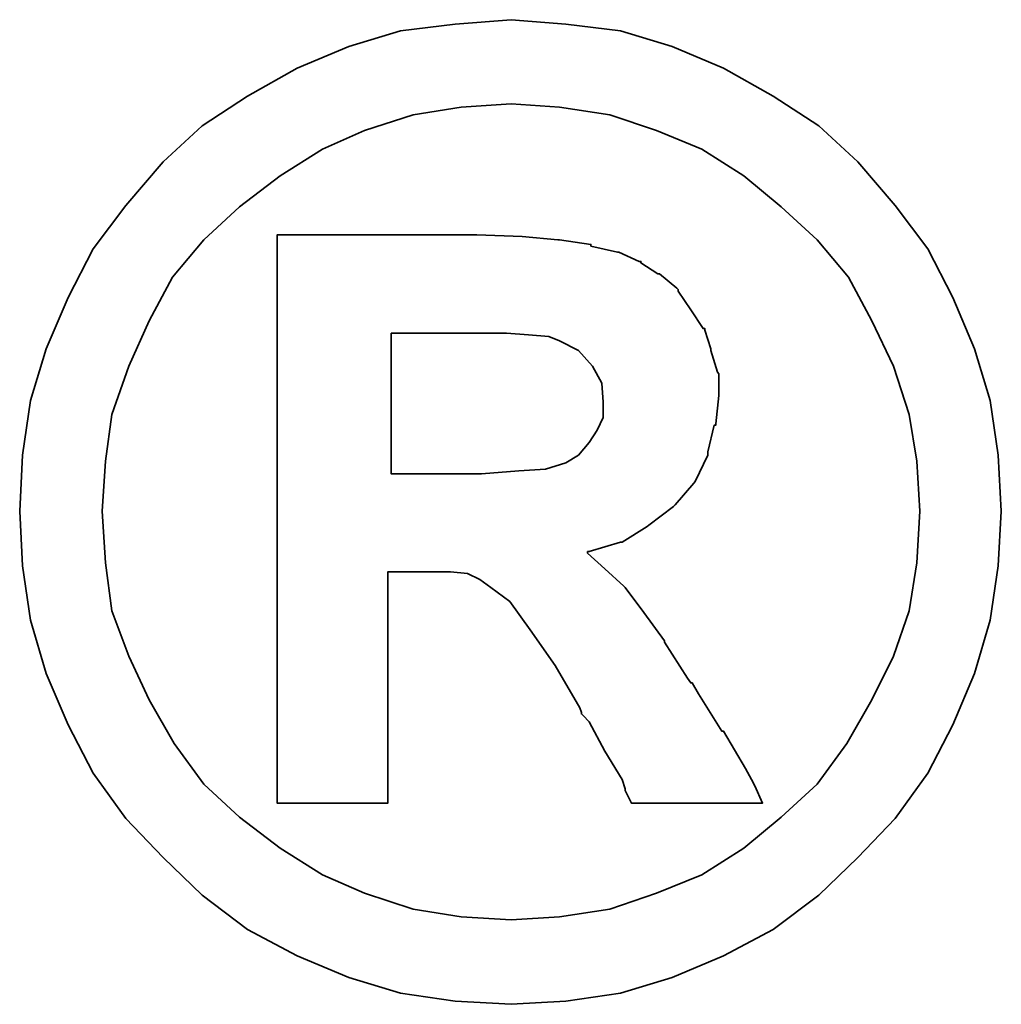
# Model space of a CAD drawing. Header units: millimetres. Extents: x 622 to 790, y 821 to 908.
# Tile 49 of 50: x 753.124 to 753.843, y 860.518 to 861.24. Entities that reach past the tile are written whole.
import ezdxf

# ---------------------------------------------------------------- set-up
doc = ezdxf.new("R2010")
doc.units = ezdxf.units.MM
doc.header["$LTSCALE"] = 0.1
doc.layers.add('layer 1', color=7, linetype='CONTINUOUS')

msp = doc.modelspace()

# ---------------------------------------------------------------- linework, layer by layer
at = {"layer": 'layer 1', "color": 1, "lineweight": 35}
for points, knots in [([(753.84283, 860.87955), (753.84283, 860.87955), (753.84045, 860.92063), (753.84045, 860.92063), (753.84045, 860.92063), (753.84045, 860.92063), (753.83473, 860.96065), (753.83473, 860.96065), (753.83473, 860.96065), (753.83473, 860.96065), (753.8233, 860.99852), (753.8233, 860.99852), (753.8233, 860.99852), (753.8233, 860.99852), (753.80734, 861.03615), (753.80734, 861.03615), (753.80734, 861.03615), (753.80734, 861.03615), (753.789, 861.07164), (753.789, 861.07164), (753.789, 861.07164), (753.789, 861.07164), (753.76518, 861.10355), (753.76518, 861.10355), (753.76518, 861.10355), (753.76518, 861.10355), (753.73779, 861.13547), (753.73779, 861.13547), (753.73779, 861.13547), (753.73779, 861.13547), (753.70921, 861.1619), (753.70921, 861.1619), (753.70921, 861.1619), (753.70921, 861.1619), (753.67587, 861.18358), (753.67587, 861.18358), (753.67587, 861.18358), (753.67587, 861.18358), (753.63943, 861.20406), (753.63943, 861.20406), (753.63943, 861.20406), (753.63943, 861.20406), (753.6018, 861.22002), (753.6018, 861.22002), (753.6018, 861.22002), (753.6018, 861.22002), (753.56393, 861.23145), (753.56393, 861.23145), (753.56393, 861.23145), (753.56393, 861.23145), (753.52391, 861.23621), (753.52391, 861.23621), (753.52391, 861.23621), (753.52391, 861.23621), (753.4839, 861.23955), (753.4839, 861.23955), (753.4839, 861.23955), (753.4839, 861.23955), (753.44293, 861.23621), (753.44293, 861.23621), (753.44293, 861.23621), (753.44293, 861.23621), (753.40292, 861.23145), (753.40292, 861.23145), (753.40292, 861.23145), (753.40292, 861.23145), (753.36505, 861.22002), (753.36505, 861.22002), (753.36505, 861.22002), (753.36505, 861.22002), (753.3273, 861.20406), (753.3273, 861.20406), (753.3273, 861.20406), (753.3273, 861.20406), (753.29074, 861.18358), (753.29074, 861.18358), (753.29074, 861.18358), (753.29074, 861.18358), (753.25763, 861.1619), (753.25763, 861.1619), (753.25763, 861.1619), (753.25763, 861.1619), (753.22905, 861.13547), (753.22905, 861.13547), (753.22905, 861.13547), (753.22905, 861.13547), (753.20166, 861.10355), (753.20166, 861.10355), (753.20166, 861.10355), (753.20166, 861.10355), (753.17773, 861.07164), (753.17773, 861.07164), (753.17773, 861.07164), (753.17773, 861.07164), (753.15939, 861.03615), (753.15939, 861.03615), (753.15939, 861.03615), (753.15939, 861.03615), (753.14331, 860.99852), (753.14331, 860.99852), (753.14331, 860.99852), (753.14331, 860.99852), (753.13188, 860.96065), (753.13188, 860.96065), (753.13188, 860.96065), (753.13188, 860.96065), (753.12616, 860.92063), (753.12616, 860.92063), (753.12616, 860.92063), (753.12616, 860.92063), (753.12402, 860.87955), (753.12402, 860.87955), (753.12402, 860.87955), (753.12402, 860.87955), (753.12616, 860.83954), (753.12616, 860.83954), (753.12616, 860.83954), (753.12616, 860.83954), (753.13188, 860.79964), (753.13188, 860.79964), (753.13188, 860.79964), (753.13188, 860.79964), (753.14331, 860.7607), (753.14331, 860.7607), (753.14331, 860.7607), (753.14331, 860.7607), (753.15939, 860.72307), (753.15939, 860.72307), (753.15939, 860.72307), (753.15939, 860.72307), (753.17773, 860.6877), (753.17773, 860.6877), (753.17773, 860.6877), (753.17773, 860.6877), (753.20166, 860.65436), (753.20166, 860.65436), (753.20166, 860.65436), (753.20166, 860.65436), (753.22905, 860.62577), (753.22905, 860.62577), (753.22905, 860.62577), (753.22905, 860.62577), (753.25763, 860.59838), (753.25763, 860.59838), (753.25763, 860.59838), (753.25763, 860.59838), (753.29074, 860.57326), (753.29074, 860.57326), (753.29074, 860.57326), (753.29074, 860.57326), (753.3273, 860.55385), (753.3273, 860.55385), (753.3273, 860.55385), (753.3273, 860.55385), (753.36505, 860.53789), (753.36505, 860.53789), (753.36505, 860.53789), (753.36505, 860.53789), (753.40292, 860.52646), (753.40292, 860.52646), (753.40292, 860.52646), (753.40292, 860.52646), (753.44293, 860.52074), (753.44293, 860.52074), (753.44293, 860.52074), (753.44293, 860.52074), (753.4839, 860.51836), (753.4839, 860.51836), (753.4839, 860.51836), (753.4839, 860.51836), (753.52391, 860.52074), (753.52391, 860.52074), (753.52391, 860.52074), (753.52391, 860.52074), (753.56393, 860.52646), (753.56393, 860.52646), (753.56393, 860.52646), (753.56393, 860.52646), (753.6018, 860.53789), (753.6018, 860.53789), (753.6018, 860.53789), (753.6018, 860.53789), (753.63943, 860.55385), (753.63943, 860.55385), (753.63943, 860.55385), (753.63943, 860.55385), (753.67587, 860.57326), (753.67587, 860.57326), (753.67587, 860.57326), (753.67587, 860.57326), (753.70921, 860.59838), (753.70921, 860.59838), (753.70921, 860.59838), (753.70921, 860.59838), (753.73779, 860.62577), (753.73779, 860.62577), (753.73779, 860.62577), (753.73779, 860.62577), (753.76518, 860.65436), (753.76518, 860.65436), (753.76518, 860.65436), (753.76518, 860.65436), (753.789, 860.6877), (753.789, 860.6877), (753.789, 860.6877), (753.789, 860.6877), (753.80734, 860.72307), (753.80734, 860.72307), (753.80734, 860.72307), (753.80734, 860.72307), (753.8233, 860.7607), (753.8233, 860.7607), (753.8233, 860.7607), (753.8233, 860.7607), (753.83473, 860.79964), (753.83473, 860.79964), (753.83473, 860.79964), (753.83473, 860.79964), (753.84045, 860.83954), (753.84045, 860.83954), (753.84045, 860.83954), (753.84045, 860.83954), (753.84283, 860.87955), (753.84283, 860.87955)], [0, 0, 0, 0, 0.017857, 0.017857, 0.017857, 0.017857, 0.035714, 0.035714, 0.035714, 0.035714, 0.053571, 0.053571, 0.053571, 0.053571, 0.071429, 0.071429, 0.071429, 0.071429, 0.089286, 0.089286, 0.089286, 0.089286, 0.107143, 0.107143, 0.107143, 0.107143, 0.125, 0.125, 0.125, 0.125, 0.142857, 0.142857, 0.142857, 0.142857, 0.160714, 0.160714, 0.160714, 0.160714, 0.178571, 0.178571, 0.178571, 0.178571, 0.196429, 0.196429, 0.196429, 0.196429, 0.214286, 0.214286, 0.214286, 0.214286, 0.232143, 0.232143, 0.232143, 0.232143, 0.25, 0.25, 0.25, 0.25, 0.267857, 0.267857, 0.267857, 0.267857, 0.285714, 0.285714, 0.285714, 0.285714, 0.303571, 0.303571, 0.303571, 0.303571, 0.321429, 0.321429, 0.321429, 0.321429, 0.339286, 0.339286, 0.339286, 0.339286, 0.357143, 0.357143, 0.357143, 0.357143, 0.375, 0.375, 0.375, 0.375, 0.392857, 0.392857, 0.392857, 0.392857, 0.410714, 0.410714, 0.410714, 0.410714, 0.428571, 0.428571, 0.428571, 0.428571, 0.446429, 0.446429, 0.446429, 0.446429, 0.464286, 0.464286, 0.464286, 0.464286, 0.482143, 0.482143, 0.482143, 0.482143, 0.5, 0.5, 0.5, 0.5, 0.517857, 0.517857, 0.517857, 0.517857, 0.535714, 0.535714, 0.535714, 0.535714, 0.553571, 0.553571, 0.553571, 0.553571, 0.571429, 0.571429, 0.571429, 0.571429, 0.589286, 0.589286, 0.589286, 0.589286, 0.607143, 0.607143, 0.607143, 0.607143, 0.625, 0.625, 0.625, 0.625, 0.642857, 0.642857, 0.642857, 0.642857, 0.660714, 0.660714, 0.660714, 0.660714, 0.678571, 0.678571, 0.678571, 0.678571, 0.696429, 0.696429, 0.696429, 0.696429, 0.714286, 0.714286, 0.714286, 0.714286, 0.732143, 0.732143, 0.732143, 0.732143, 0.75, 0.75, 0.75, 0.75, 0.767857, 0.767857, 0.767857, 0.767857, 0.785714, 0.785714, 0.785714, 0.785714, 0.803571, 0.803571, 0.803571, 0.803571, 0.821429, 0.821429, 0.821429, 0.821429, 0.839286, 0.839286, 0.839286, 0.839286, 0.857143, 0.857143, 0.857143, 0.857143, 0.875, 0.875, 0.875, 0.875, 0.892857, 0.892857, 0.892857, 0.892857, 0.910714, 0.910714, 0.910714, 0.910714, 0.928571, 0.928571, 0.928571, 0.928571, 0.946429, 0.946429, 0.946429, 0.946429, 0.964286, 0.964286, 0.964286, 0.964286, 0.982143, 0.982143, 0.982143, 0.982143, 1, 1, 1, 1]), ([(753.78328, 860.87955), (753.78328, 860.87955), (753.78102, 860.91611), (753.78102, 860.91611), (753.78102, 860.91611), (753.78102, 860.91611), (753.77542, 860.95041), (753.77542, 860.95041), (753.77542, 860.95041), (753.77542, 860.95041), (753.76399, 860.98589), (753.76399, 860.98589), (753.76399, 860.98589), (753.76399, 860.98589), (753.74803, 861.019), (753.74803, 861.019), (753.74803, 861.019), (753.74803, 861.019), (753.73089, 861.05091), (753.73089, 861.05091), (753.73089, 861.05091), (753.73089, 861.05091), (753.70802, 861.07831), (753.70802, 861.07831), (753.70802, 861.07831), (753.70802, 861.07831), (753.68158, 861.10236), (753.68158, 861.10236), (753.68158, 861.10236), (753.68158, 861.10236), (753.65419, 861.12523), (753.65419, 861.12523), (753.65419, 861.12523), (753.65419, 861.12523), (753.62347, 861.14476), (753.62347, 861.14476), (753.62347, 861.14476), (753.62347, 861.14476), (753.59036, 861.15833), (753.59036, 861.15833), (753.59036, 861.15833), (753.59036, 861.15833), (753.55607, 861.16976), (753.55607, 861.16976), (753.55607, 861.16976), (753.55607, 861.16976), (753.51939, 861.17548), (753.51939, 861.17548), (753.51939, 861.17548), (753.51939, 861.17548), (753.4839, 861.17786), (753.4839, 861.17786), (753.4839, 861.17786), (753.4839, 861.17786), (753.44734, 861.17548), (753.44734, 861.17548), (753.44734, 861.17548), (753.44734, 861.17548), (753.41209, 861.16976), (753.41209, 861.16976), (753.41209, 861.16976), (753.41209, 861.16976), (753.37648, 861.15833), (753.37648, 861.15833), (753.37648, 861.15833), (753.37648, 861.15833), (753.34564, 861.14476), (753.34564, 861.14476), (753.34564, 861.14476), (753.34564, 861.14476), (753.3148, 861.12523), (753.3148, 861.12523), (753.3148, 861.12523), (753.3148, 861.12523), (753.28502, 861.10236), (753.28502, 861.10236), (753.28502, 861.10236), (753.28502, 861.10236), (753.25894, 861.07831), (753.25894, 861.07831), (753.25894, 861.07831), (753.25894, 861.07831), (753.23596, 861.05091), (753.23596, 861.05091), (753.23596, 861.05091), (753.23596, 861.05091), (753.21881, 861.019), (753.21881, 861.019), (753.21881, 861.019), (753.21881, 861.019), (753.20404, 860.98589), (753.20404, 860.98589), (753.20404, 860.98589), (753.20404, 860.98589), (753.19142, 860.95041), (753.19142, 860.95041), (753.19142, 860.95041), (753.19142, 860.95041), (753.18678, 860.91611), (753.18678, 860.91611), (753.18678, 860.91611), (753.18678, 860.91611), (753.18451, 860.87955), (753.18451, 860.87955), (753.18451, 860.87955), (753.18451, 860.87955), (753.18678, 860.8418), (753.18678, 860.8418), (753.18678, 860.8418), (753.18678, 860.8418), (753.19142, 860.80655), (753.19142, 860.80655), (753.19142, 860.80655), (753.19142, 860.80655), (753.20404, 860.77332), (753.20404, 860.77332), (753.20404, 860.77332), (753.20404, 860.77332), (753.21881, 860.74129), (753.21881, 860.74129), (753.21881, 860.74129), (753.21881, 860.74129), (753.23715, 860.70937), (753.23715, 860.70937), (753.23715, 860.70937), (753.23715, 860.70937), (753.25894, 860.6796), (753.25894, 860.6796), (753.25894, 860.6796), (753.25894, 860.6796), (753.28502, 860.65555), (753.28502, 860.65555), (753.28502, 860.65555), (753.28502, 860.65555), (753.3148, 860.63268), (753.3148, 860.63268), (753.3148, 860.63268), (753.3148, 860.63268), (753.34564, 860.61327), (753.34564, 860.61327), (753.34564, 860.61327), (753.34564, 860.61327), (753.37648, 860.59969), (753.37648, 860.59969), (753.37648, 860.59969), (753.37648, 860.59969), (753.41209, 860.58814), (753.41209, 860.58814), (753.41209, 860.58814), (753.41209, 860.58814), (753.44734, 860.58243), (753.44734, 860.58243), (753.44734, 860.58243), (753.44734, 860.58243), (753.4839, 860.58016), (753.4839, 860.58016), (753.4839, 860.58016), (753.4839, 860.58016), (753.51939, 860.58243), (753.51939, 860.58243), (753.51939, 860.58243), (753.51939, 860.58243), (753.55607, 860.58814), (753.55607, 860.58814), (753.55607, 860.58814), (753.55607, 860.58814), (753.59036, 860.59969), (753.59036, 860.59969), (753.59036, 860.59969), (753.59036, 860.59969), (753.62347, 860.61327), (753.62347, 860.61327), (753.62347, 860.61327), (753.62347, 860.61327), (753.65419, 860.63268), (753.65419, 860.63268), (753.65419, 860.63268), (753.65419, 860.63268), (753.68158, 860.65555), (753.68158, 860.65555), (753.68158, 860.65555), (753.68158, 860.65555), (753.70802, 860.6796), (753.70802, 860.6796), (753.70802, 860.6796), (753.70802, 860.6796), (753.7297, 860.70937), (753.7297, 860.70937), (753.7297, 860.70937), (753.7297, 860.70937), (753.74803, 860.74129), (753.74803, 860.74129), (753.74803, 860.74129), (753.74803, 860.74129), (753.76399, 860.77332), (753.76399, 860.77332), (753.76399, 860.77332), (753.76399, 860.77332), (753.77542, 860.80655), (753.77542, 860.80655), (753.77542, 860.80655), (753.77542, 860.80655), (753.78102, 860.8418), (753.78102, 860.8418), (753.78102, 860.8418), (753.78102, 860.8418), (753.78328, 860.87955), (753.78328, 860.87955)], [0, 0, 0, 0, 0.019231, 0.019231, 0.019231, 0.019231, 0.038462, 0.038462, 0.038462, 0.038462, 0.057692, 0.057692, 0.057692, 0.057692, 0.076923, 0.076923, 0.076923, 0.076923, 0.096154, 0.096154, 0.096154, 0.096154, 0.115385, 0.115385, 0.115385, 0.115385, 0.134615, 0.134615, 0.134615, 0.134615, 0.153846, 0.153846, 0.153846, 0.153846, 0.173077, 0.173077, 0.173077, 0.173077, 0.192308, 0.192308, 0.192308, 0.192308, 0.211538, 0.211538, 0.211538, 0.211538, 0.230769, 0.230769, 0.230769, 0.230769, 0.25, 0.25, 0.25, 0.25, 0.269231, 0.269231, 0.269231, 0.269231, 0.288462, 0.288462, 0.288462, 0.288462, 0.307692, 0.307692, 0.307692, 0.307692, 0.326923, 0.326923, 0.326923, 0.326923, 0.346154, 0.346154, 0.346154, 0.346154, 0.365385, 0.365385, 0.365385, 0.365385, 0.384615, 0.384615, 0.384615, 0.384615, 0.403846, 0.403846, 0.403846, 0.403846, 0.423077, 0.423077, 0.423077, 0.423077, 0.442308, 0.442308, 0.442308, 0.442308, 0.461538, 0.461538, 0.461538, 0.461538, 0.480769, 0.480769, 0.480769, 0.480769, 0.5, 0.5, 0.5, 0.5, 0.519231, 0.519231, 0.519231, 0.519231, 0.538462, 0.538462, 0.538462, 0.538462, 0.557692, 0.557692, 0.557692, 0.557692, 0.576923, 0.576923, 0.576923, 0.576923, 0.596154, 0.596154, 0.596154, 0.596154, 0.615385, 0.615385, 0.615385, 0.615385, 0.634615, 0.634615, 0.634615, 0.634615, 0.653846, 0.653846, 0.653846, 0.653846, 0.673077, 0.673077, 0.673077, 0.673077, 0.692308, 0.692308, 0.692308, 0.692308, 0.711538, 0.711538, 0.711538, 0.711538, 0.730769, 0.730769, 0.730769, 0.730769, 0.75, 0.75, 0.75, 0.75, 0.769231, 0.769231, 0.769231, 0.769231, 0.788462, 0.788462, 0.788462, 0.788462, 0.807692, 0.807692, 0.807692, 0.807692, 0.826923, 0.826923, 0.826923, 0.826923, 0.846154, 0.846154, 0.846154, 0.846154, 0.865385, 0.865385, 0.865385, 0.865385, 0.884615, 0.884615, 0.884615, 0.884615, 0.903846, 0.903846, 0.903846, 0.903846, 0.923077, 0.923077, 0.923077, 0.923077, 0.942308, 0.942308, 0.942308, 0.942308, 0.961538, 0.961538, 0.961538, 0.961538, 0.980769, 0.980769, 0.980769, 0.980769, 1, 1, 1, 1]), ([(753.31253, 860.67508), (753.31253, 860.67508), (753.31253, 860.6796), (753.31253, 860.6796), (753.31253, 860.6796), (753.31253, 860.6796), (753.31253, 860.69211), (753.31253, 860.69211), (753.31253, 860.69211), (753.31253, 860.69211), (753.31253, 860.71283), (753.31253, 860.71283), (753.31253, 860.71283), (753.31253, 860.71283), (753.31253, 860.73783), (753.31253, 860.73783), (753.31253, 860.73783), (753.31253, 860.73783), (753.31253, 860.76749), (753.31253, 860.76749), (753.31253, 860.76749), (753.31253, 860.76749), (753.31253, 860.79964), (753.31253, 860.79964), (753.31253, 860.79964), (753.31253, 860.79964), (753.31253, 860.87264), (753.31253, 860.87264), (753.31253, 860.87264), (753.31253, 860.87264), (753.31253, 860.94576), (753.31253, 860.94576), (753.31253, 860.94576), (753.31253, 860.94576), (753.31253, 860.98018), (753.31253, 860.98018), (753.31253, 860.98018), (753.31253, 860.98018), (753.31253, 861.00995), (753.31253, 861.00995), (753.31253, 861.00995), (753.31253, 861.00995), (753.31253, 861.03722), (753.31253, 861.03722), (753.31253, 861.03722), (753.31253, 861.03722), (753.31253, 861.05568), (753.31253, 861.05568), (753.31253, 861.05568), (753.31253, 861.05568), (753.31253, 861.06806), (753.31253, 861.06806), (753.31253, 861.06806), (753.31253, 861.06806), (753.31253, 861.07283), (753.31253, 861.07283), (753.31253, 861.07283), (753.31253, 861.07283), (753.31253, 861.08188), (753.31253, 861.08188), (753.31253, 861.08188), (753.31253, 861.08188), (753.32051, 861.08188), (753.32051, 861.08188), (753.32051, 861.08188), (753.32051, 861.08188), (753.32289, 861.08188), (753.32289, 861.08188), (753.32289, 861.08188), (753.32289, 861.08188), (753.3273, 861.08188), (753.3273, 861.08188), (753.3273, 861.08188), (753.3273, 861.08188), (753.34338, 861.08188), (753.34338, 861.08188), (753.34338, 861.08188), (753.34338, 861.08188), (753.36505, 861.08188), (753.36505, 861.08188), (753.36505, 861.08188), (753.36505, 861.08188), (753.3903, 861.08188), (753.3903, 861.08188), (753.3903, 861.08188), (753.3903, 861.08188), (753.4165, 861.08188), (753.4165, 861.08188), (753.4165, 861.08188), (753.4165, 861.08188), (753.43722, 861.08188), (753.43722, 861.08188), (753.43722, 861.08188), (753.43722, 861.08188), (753.45091, 861.08188), (753.45091, 861.08188), (753.45091, 861.08188), (753.45091, 861.08188), (753.45532, 861.08188), (753.45532, 861.08188), (753.45532, 861.08188), (753.45532, 861.08188), (753.4577, 861.08188), (753.4577, 861.08188), (753.4577, 861.08188), (753.4577, 861.08188), (753.45889, 861.08188), (753.45889, 861.08188), (753.45889, 861.08188), (753.45889, 861.08188), (753.492, 861.08069), (753.492, 861.08069), (753.492, 861.08069), (753.492, 861.08069), (753.5182, 861.07831), (753.5182, 861.07831), (753.5182, 861.07831), (753.5182, 861.07831), (753.51939, 861.07831), (753.51939, 861.07831), (753.51939, 861.07831), (753.51939, 861.07831), (753.54225, 861.07497), (753.54225, 861.07497), (753.54225, 861.07497), (753.54225, 861.07497), (753.54225, 861.07378), (753.54225, 861.07378), (753.54225, 861.07378), (753.54225, 861.07378), (753.56178, 861.06926), (753.56178, 861.06926), (753.56178, 861.06926), (753.56178, 861.06926), (753.56274, 861.06926), (753.56274, 861.06926), (753.56274, 861.06926), (753.56274, 861.06926), (753.57774, 861.06247), (753.57774, 861.06247), (753.57774, 861.06247), (753.57774, 861.06247), (753.57893, 861.06247), (753.57893, 861.06247), (753.57893, 861.06247), (753.57893, 861.06247), (753.57893, 861.06139), (753.57893, 861.06139), (753.57893, 861.06139), (753.57893, 861.06139), (753.59132, 861.0533), (753.59132, 861.0533), (753.59132, 861.0533), (753.59132, 861.0533), (753.59263, 861.0533), (753.59263, 861.0533), (753.59263, 861.0533), (753.59263, 861.0533), (753.60513, 861.04294), (753.60513, 861.04294), (753.60513, 861.04294), (753.60513, 861.04294), (753.60632, 861.04187), (753.60632, 861.04187), (753.60632, 861.04187), (753.60632, 861.04187), (753.60632, 861.04067), (753.60632, 861.04067), (753.60632, 861.04067), (753.60632, 861.04067), (753.61537, 861.02698), (753.61537, 861.02698), (753.61537, 861.02698), (753.61537, 861.02698), (753.62442, 861.01328), (753.62442, 861.01328), (753.62442, 861.01328), (753.62442, 861.01328), (753.62573, 861.01328), (753.62573, 861.01328), (753.62573, 861.01328), (753.62573, 861.01328), (753.62573, 861.01209), (753.62573, 861.01209), (753.62573, 861.01209), (753.62573, 861.01209), (753.63014, 860.99852), (753.63014, 860.99852), (753.63014, 860.99852), (753.63014, 860.99852), (753.63014, 860.99733), (753.63014, 860.99733), (753.63014, 860.99733), (753.63014, 860.99733), (753.6349, 860.98137), (753.6349, 860.98137), (753.6349, 860.98137), (753.6349, 860.98137), (753.63586, 860.98018), (753.63586, 860.98018), (753.63586, 860.98018), (753.63586, 860.98018), (753.63586, 860.96517), (753.63586, 860.96517), (753.63586, 860.96517), (753.63586, 860.96517), (753.63586, 860.96422), (753.63586, 860.96422), (753.63586, 860.96422), (753.63586, 860.96422), (753.63371, 860.9435), (753.63371, 860.9435), (753.63371, 860.9435), (753.63371, 860.9435), (753.63371, 860.94255), (753.63371, 860.94255), (753.63371, 860.94255), (753.63371, 860.94255), (753.63252, 860.94255), (753.63252, 860.94255), (753.63252, 860.94255), (753.63252, 860.94255), (753.62788, 860.92302), (753.62788, 860.92302), (753.62788, 860.92302), (753.62788, 860.92302), (753.62788, 860.92182), (753.62788, 860.92182), (753.62788, 860.92182), (753.62788, 860.92182), (753.62788, 860.92063), (753.62788, 860.92063), (753.62788, 860.92063), (753.62788, 860.92063), (753.61871, 860.90134), (753.61871, 860.90134), (753.61871, 860.90134), (753.61871, 860.90134), (753.61775, 860.90003), (753.61775, 860.90003), (753.61775, 860.90003), (753.61775, 860.90003), (753.60394, 860.88419), (753.60394, 860.88419), (753.60394, 860.88419), (753.60394, 860.88419), (753.60275, 860.883), (753.60275, 860.883), (753.60275, 860.883), (753.60275, 860.883), (753.58465, 860.86919), (753.58465, 860.86919), (753.58465, 860.86919), (753.58465, 860.86919), (753.58346, 860.86824), (753.58346, 860.86824), (753.58346, 860.86824), (753.58346, 860.86824), (753.56512, 860.8568), (753.56512, 860.8568), (753.56512, 860.8568), (753.56512, 860.8568), (753.56393, 860.8568), (753.56393, 860.8568), (753.56393, 860.8568), (753.56393, 860.8568), (753.54106, 860.8499), (753.54106, 860.8499), (753.54106, 860.8499), (753.54106, 860.8499), (753.53987, 860.8499), (753.53987, 860.8499), (753.53987, 860.8499), (753.53987, 860.8499), (753.53987, 860.8487), (753.53987, 860.8487), (753.53987, 860.8487), (753.53987, 860.8487), (753.55249, 860.83727), (753.55249, 860.83727), (753.55249, 860.83727), (753.55249, 860.83727), (753.56631, 860.82465), (753.56631, 860.82465), (753.56631, 860.82465), (753.56631, 860.82465), (753.56738, 860.8237), (753.56738, 860.8237), (753.56738, 860.8237), (753.56738, 860.8237), (753.58108, 860.80536), (753.58108, 860.80536), (753.58108, 860.80536), (753.58108, 860.80536), (753.59608, 860.78464), (753.59608, 860.78464), (753.59608, 860.78464), (753.59608, 860.78464), (753.59608, 860.78368), (753.59608, 860.78368), (753.59608, 860.78368), (753.59608, 860.78368), (753.61311, 860.75725), (753.61311, 860.75725), (753.61311, 860.75725), (753.61311, 860.75725), (753.61537, 860.75379), (753.61537, 860.75379), (753.61537, 860.75379), (753.61537, 860.75379), (753.61656, 860.75379), (753.61656, 860.75379), (753.61656, 860.75379), (753.61656, 860.75379), (753.62109, 860.74581), (753.62109, 860.74581), (753.62109, 860.74581), (753.62109, 860.74581), (753.63824, 860.71842), (753.63824, 860.71842), (753.63824, 860.71842), (753.63824, 860.71842), (753.63943, 860.71842), (753.63943, 860.71842), (753.63943, 860.71842), (753.63943, 860.71842), (753.65539, 860.69103), (753.65539, 860.69103), (753.65539, 860.69103), (753.65539, 860.69103), (753.65991, 860.68294), (753.65991, 860.68294), (753.65991, 860.68294), (753.65991, 860.68294), (753.66229, 860.67841), (753.66229, 860.67841), (753.66229, 860.67841), (753.66229, 860.67841), (753.66801, 860.66579), (753.66801, 860.66579), (753.66801, 860.66579), (753.66801, 860.66579), (753.65539, 860.66579), (753.65539, 860.66579), (753.65539, 860.66579), (753.65539, 860.66579), (753.65312, 860.66579), (753.65312, 860.66579), (753.65312, 860.66579), (753.65312, 860.66579), (753.64276, 860.66579), (753.64276, 860.66579), (753.64276, 860.66579), (753.64276, 860.66579), (753.61537, 860.66579), (753.61537, 860.66579), (753.61537, 860.66579), (753.61537, 860.66579), (753.58798, 860.66579), (753.58798, 860.66579), (753.58798, 860.66579), (753.58798, 860.66579), (753.57893, 860.66579), (753.57893, 860.66579), (753.57893, 860.66579), (753.57893, 860.66579), (753.57655, 860.66579), (753.57655, 860.66579), (753.57655, 860.66579), (753.57655, 860.66579), (753.57202, 860.66579), (753.57202, 860.66579), (753.57202, 860.66579), (753.57202, 860.66579), (753.56964, 860.67055), (753.56964, 860.67055), (753.56964, 860.67055), (753.56964, 860.67055), (753.56738, 860.67508), (753.56738, 860.67508), (753.56738, 860.67508), (753.56738, 860.67508), (753.56738, 860.67627), (753.56738, 860.67627), (753.56738, 860.67627), (753.56738, 860.67627), (753.56512, 860.68294), (753.56512, 860.68294), (753.56512, 860.68294), (753.56512, 860.68294), (753.55249, 860.70366), (753.55249, 860.70366), (753.55249, 860.70366), (753.55249, 860.70366), (753.54106, 860.72521), (753.54106, 860.72521), (753.54106, 860.72521), (753.54106, 860.72521), (753.53654, 860.72986), (753.53654, 860.72986), (753.53654, 860.72986), (753.53654, 860.72986), (753.53535, 860.73105), (753.53535, 860.73105), (753.53535, 860.73105), (753.53535, 860.73105), (753.53535, 860.73212), (753.53535, 860.73212), (753.53535, 860.73212), (753.53535, 860.73212), (753.53415, 860.73557), (753.53415, 860.73557), (753.53415, 860.73557), (753.53415, 860.73557), (753.51605, 860.76642), (753.51605, 860.76642), (753.51605, 860.76642), (753.51605, 860.76642), (753.49771, 860.79262), (753.49771, 860.79262), (753.49771, 860.79262), (753.49771, 860.79262), (753.48295, 860.81334), (753.48295, 860.81334), (753.48295, 860.81334), (753.48295, 860.81334), (753.46913, 860.8237), (753.46913, 860.8237), (753.46913, 860.8237), (753.46913, 860.8237), (753.46103, 860.82941), (753.46103, 860.82941), (753.46103, 860.82941), (753.46103, 860.82941), (753.45198, 860.83394), (753.45198, 860.83394), (753.45198, 860.83394), (753.45198, 860.83394), (753.43948, 860.83513), (753.43948, 860.83513), (753.43948, 860.83513), (753.43948, 860.83513), (753.4234, 860.83513), (753.4234, 860.83513), (753.4234, 860.83513), (753.4234, 860.83513), (753.42102, 860.83513), (753.42102, 860.83513), (753.42102, 860.83513), (753.42102, 860.83513), (753.41888, 860.83513), (753.41888, 860.83513), (753.41888, 860.83513), (753.41888, 860.83513), (753.40506, 860.83513), (753.40506, 860.83513), (753.40506, 860.83513), (753.40506, 860.83513), (753.39363, 860.83513), (753.39363, 860.83513), (753.39363, 860.83513), (753.39363, 860.83513), (753.39363, 860.82691), (753.39363, 860.82691), (753.39363, 860.82691), (753.39363, 860.82691), (753.39363, 860.81798), (753.39363, 860.81798), (753.39363, 860.81798), (753.39363, 860.81798), (753.39363, 860.79035), (753.39363, 860.79035), (753.39363, 860.79035), (753.39363, 860.79035), (753.39363, 860.7607), (753.39363, 860.7607), (753.39363, 860.7607), (753.39363, 860.7607), (753.39363, 860.72867), (753.39363, 860.72867), (753.39363, 860.72867), (753.39363, 860.72867), (753.39363, 860.70247), (753.39363, 860.70247), (753.39363, 860.70247), (753.39363, 860.70247), (753.39363, 860.69211), (753.39363, 860.69211), (753.39363, 860.69211), (753.39363, 860.69211), (753.39363, 860.68413), (753.39363, 860.68413), (753.39363, 860.68413), (753.39363, 860.68413), (753.39363, 860.67722), (753.39363, 860.67722), (753.39363, 860.67722), (753.39363, 860.67722), (753.39363, 860.67508), (753.39363, 860.67508), (753.39363, 860.67508), (753.39363, 860.67508), (753.39363, 860.66579), (753.39363, 860.66579), (753.39363, 860.66579), (753.39363, 860.66579), (753.38577, 860.66579), (753.38577, 860.66579), (753.38577, 860.66579), (753.38577, 860.66579), (753.38339, 860.66579), (753.38339, 860.66579), (753.38339, 860.66579), (753.38339, 860.66579), (753.37648, 860.66579), (753.37648, 860.66579), (753.37648, 860.66579), (753.37648, 860.66579), (753.35267, 860.66579), (753.35267, 860.66579), (753.35267, 860.66579), (753.35267, 860.66579), (753.33194, 860.66579), (753.33194, 860.66579), (753.33194, 860.66579), (753.33194, 860.66579), (753.32516, 860.66579), (753.32516, 860.66579), (753.32516, 860.66579), (753.32516, 860.66579), (753.32051, 860.66579), (753.32051, 860.66579), (753.32051, 860.66579), (753.32051, 860.66579), (753.31253, 860.66579), (753.31253, 860.66579), (753.31253, 860.66579), (753.31253, 860.66579), (753.31253, 860.67508), (753.31253, 860.67508)], [0, 0, 0, 0, 0.007407, 0.007407, 0.007407, 0.007407, 0.014815, 0.014815, 0.014815, 0.014815, 0.022222, 0.022222, 0.022222, 0.022222, 0.02963, 0.02963, 0.02963, 0.02963, 0.037037, 0.037037, 0.037037, 0.037037, 0.044444, 0.044444, 0.044444, 0.044444, 0.051852, 0.051852, 0.051852, 0.051852, 0.059259, 0.059259, 0.059259, 0.059259, 0.066667, 0.066667, 0.066667, 0.066667, 0.074074, 0.074074, 0.074074, 0.074074, 0.081481, 0.081481, 0.081481, 0.081481, 0.088889, 0.088889, 0.088889, 0.088889, 0.096296, 0.096296, 0.096296, 0.096296, 0.103704, 0.103704, 0.103704, 0.103704, 0.111111, 0.111111, 0.111111, 0.111111, 0.118519, 0.118519, 0.118519, 0.118519, 0.125926, 0.125926, 0.125926, 0.125926, 0.133333, 0.133333, 0.133333, 0.133333, 0.140741, 0.140741, 0.140741, 0.140741, 0.148148, 0.148148, 0.148148, 0.148148, 0.155556, 0.155556, 0.155556, 0.155556, 0.162963, 0.162963, 0.162963, 0.162963, 0.17037, 0.17037, 0.17037, 0.17037, 0.177778, 0.177778, 0.177778, 0.177778, 0.185185, 0.185185, 0.185185, 0.185185, 0.192593, 0.192593, 0.192593, 0.192593, 0.2, 0.2, 0.2, 0.2, 0.207407, 0.207407, 0.207407, 0.207407, 0.214815, 0.214815, 0.214815, 0.214815, 0.222222, 0.222222, 0.222222, 0.222222, 0.22963, 0.22963, 0.22963, 0.22963, 0.237037, 0.237037, 0.237037, 0.237037, 0.244444, 0.244444, 0.244444, 0.244444, 0.251852, 0.251852, 0.251852, 0.251852, 0.259259, 0.259259, 0.259259, 0.259259, 0.266667, 0.266667, 0.266667, 0.266667, 0.274074, 0.274074, 0.274074, 0.274074, 0.281481, 0.281481, 0.281481, 0.281481, 0.288889, 0.288889, 0.288889, 0.288889, 0.296296, 0.296296, 0.296296, 0.296296, 0.303704, 0.303704, 0.303704, 0.303704, 0.311111, 0.311111, 0.311111, 0.311111, 0.318519, 0.318519, 0.318519, 0.318519, 0.325926, 0.325926, 0.325926, 0.325926, 0.333333, 0.333333, 0.333333, 0.333333, 0.340741, 0.340741, 0.340741, 0.340741, 0.348148, 0.348148, 0.348148, 0.348148, 0.355556, 0.355556, 0.355556, 0.355556, 0.362963, 0.362963, 0.362963, 0.362963, 0.37037, 0.37037, 0.37037, 0.37037, 0.377778, 0.377778, 0.377778, 0.377778, 0.385185, 0.385185, 0.385185, 0.385185, 0.392593, 0.392593, 0.392593, 0.392593, 0.4, 0.4, 0.4, 0.4, 0.407407, 0.407407, 0.407407, 0.407407, 0.414815, 0.414815, 0.414815, 0.414815, 0.422222, 0.422222, 0.422222, 0.422222, 0.42963, 0.42963, 0.42963, 0.42963, 0.437037, 0.437037, 0.437037, 0.437037, 0.444444, 0.444444, 0.444444, 0.444444, 0.451852, 0.451852, 0.451852, 0.451852, 0.459259, 0.459259, 0.459259, 0.459259, 0.466667, 0.466667, 0.466667, 0.466667, 0.474074, 0.474074, 0.474074, 0.474074, 0.481481, 0.481481, 0.481481, 0.481481, 0.488889, 0.488889, 0.488889, 0.488889, 0.496296, 0.496296, 0.496296, 0.496296, 0.503704, 0.503704, 0.503704, 0.503704, 0.511111, 0.511111, 0.511111, 0.511111, 0.518519, 0.518519, 0.518519, 0.518519, 0.525926, 0.525926, 0.525926, 0.525926, 0.533333, 0.533333, 0.533333, 0.533333, 0.540741, 0.540741, 0.540741, 0.540741, 0.548148, 0.548148, 0.548148, 0.548148, 0.555556, 0.555556, 0.555556, 0.555556, 0.562963, 0.562963, 0.562963, 0.562963, 0.57037, 0.57037, 0.57037, 0.57037, 0.577778, 0.577778, 0.577778, 0.577778, 0.585185, 0.585185, 0.585185, 0.585185, 0.592593, 0.592593, 0.592593, 0.592593, 0.6, 0.6, 0.6, 0.6, 0.607407, 0.607407, 0.607407, 0.607407, 0.614815, 0.614815, 0.614815, 0.614815, 0.622222, 0.622222, 0.622222, 0.622222, 0.62963, 0.62963, 0.62963, 0.62963, 0.637037, 0.637037, 0.637037, 0.637037, 0.644444, 0.644444, 0.644444, 0.644444, 0.651852, 0.651852, 0.651852, 0.651852, 0.659259, 0.659259, 0.659259, 0.659259, 0.666667, 0.666667, 0.666667, 0.666667, 0.674074, 0.674074, 0.674074, 0.674074, 0.681481, 0.681481, 0.681481, 0.681481, 0.688889, 0.688889, 0.688889, 0.688889, 0.696296, 0.696296, 0.696296, 0.696296, 0.703704, 0.703704, 0.703704, 0.703704, 0.711111, 0.711111, 0.711111, 0.711111, 0.718519, 0.718519, 0.718519, 0.718519, 0.725926, 0.725926, 0.725926, 0.725926, 0.733333, 0.733333, 0.733333, 0.733333, 0.740741, 0.740741, 0.740741, 0.740741, 0.748148, 0.748148, 0.748148, 0.748148, 0.755556, 0.755556, 0.755556, 0.755556, 0.762963, 0.762963, 0.762963, 0.762963, 0.77037, 0.77037, 0.77037, 0.77037, 0.777778, 0.777778, 0.777778, 0.777778, 0.785185, 0.785185, 0.785185, 0.785185, 0.792593, 0.792593, 0.792593, 0.792593, 0.8, 0.8, 0.8, 0.8, 0.807407, 0.807407, 0.807407, 0.807407, 0.814815, 0.814815, 0.814815, 0.814815, 0.822222, 0.822222, 0.822222, 0.822222, 0.82963, 0.82963, 0.82963, 0.82963, 0.837037, 0.837037, 0.837037, 0.837037, 0.844444, 0.844444, 0.844444, 0.844444, 0.851852, 0.851852, 0.851852, 0.851852, 0.859259, 0.859259, 0.859259, 0.859259, 0.866667, 0.866667, 0.866667, 0.866667, 0.874074, 0.874074, 0.874074, 0.874074, 0.881481, 0.881481, 0.881481, 0.881481, 0.888889, 0.888889, 0.888889, 0.888889, 0.896296, 0.896296, 0.896296, 0.896296, 0.903704, 0.903704, 0.903704, 0.903704, 0.911111, 0.911111, 0.911111, 0.911111, 0.918519, 0.918519, 0.918519, 0.918519, 0.925926, 0.925926, 0.925926, 0.925926, 0.933333, 0.933333, 0.933333, 0.933333, 0.940741, 0.940741, 0.940741, 0.940741, 0.948148, 0.948148, 0.948148, 0.948148, 0.955556, 0.955556, 0.955556, 0.955556, 0.962963, 0.962963, 0.962963, 0.962963, 0.97037, 0.97037, 0.97037, 0.97037, 0.977778, 0.977778, 0.977778, 0.977778, 0.985185, 0.985185, 0.985185, 0.985185, 0.992593, 0.992593, 0.992593, 0.992593, 1, 1, 1, 1]), ([(753.39601, 861.00995), (753.39601, 861.00995), (753.39601, 861.00066), (753.39601, 861.00066), (753.39601, 861.00066), (753.39601, 861.00066), (753.39601, 860.98018), (753.39601, 860.98018), (753.39601, 860.98018), (753.39601, 860.98018), (753.39601, 860.95719), (753.39601, 860.95719), (753.39601, 860.95719), (753.39601, 860.95719), (753.39601, 860.93683), (753.39601, 860.93683), (753.39601, 860.93683), (753.39601, 860.93683), (753.39601, 860.91611), (753.39601, 860.91611), (753.39601, 860.91611), (753.39601, 860.91611), (753.39601, 860.90694), (753.39601, 860.90694), (753.39601, 860.90694), (753.39601, 860.90694), (753.39816, 860.90694), (753.39816, 860.90694), (753.39816, 860.90694), (753.39816, 860.90694), (753.4234, 860.90694), (753.4234, 860.90694), (753.4234, 860.90694), (753.4234, 860.90694), (753.45091, 860.90694), (753.45091, 860.90694), (753.45091, 860.90694), (753.45091, 860.90694), (753.45996, 860.90694), (753.45996, 860.90694), (753.45996, 860.90694), (753.45996, 860.90694), (753.46223, 860.90694), (753.46223, 860.90694), (753.46223, 860.90694), (753.46223, 860.90694), (753.48962, 860.9092), (753.48962, 860.9092), (753.48962, 860.9092), (753.48962, 860.9092), (753.50915, 860.91039), (753.50915, 860.91039), (753.50915, 860.91039), (753.50915, 860.91039), (753.52391, 860.91492), (753.52391, 860.91492), (753.52391, 860.91492), (753.52391, 860.91492), (753.5332, 860.92063), (753.5332, 860.92063), (753.5332, 860.92063), (753.5332, 860.92063), (753.54106, 860.9298), (753.54106, 860.9298), (753.54106, 860.9298), (753.54106, 860.9298), (753.54678, 860.93897), (753.54678, 860.93897), (753.54678, 860.93897), (753.54678, 860.93897), (753.5513, 860.94826), (753.5513, 860.94826), (753.5513, 860.94826), (753.5513, 860.94826), (753.5513, 860.95946), (753.5513, 860.95946), (753.5513, 860.95946), (753.5513, 860.95946), (753.55035, 860.97327), (753.55035, 860.97327), (753.55035, 860.97327), (753.55035, 860.97327), (753.54344, 860.98589), (753.54344, 860.98589), (753.54344, 860.98589), (753.54344, 860.98589), (753.5332, 860.99733), (753.5332, 860.99733), (753.5332, 860.99733), (753.5332, 860.99733), (753.51939, 861.00423), (753.51939, 861.00423), (753.51939, 861.00423), (753.51939, 861.00423), (753.51141, 861.00757), (753.51141, 861.00757), (753.51141, 861.00757), (753.51141, 861.00757), (753.49652, 861.00876), (753.49652, 861.00876), (753.49652, 861.00876), (753.49652, 861.00876), (753.48057, 861.00995), (753.48057, 861.00995), (753.48057, 861.00995), (753.48057, 861.00995), (753.4577, 861.00995), (753.4577, 861.00995), (753.4577, 861.00995), (753.4577, 861.00995), (753.45532, 861.00995), (753.45532, 861.00995), (753.45532, 861.00995), (753.45532, 861.00995), (753.44627, 861.00995), (753.44627, 861.00995), (753.44627, 861.00995), (753.44627, 861.00995), (753.42102, 861.00995), (753.42102, 861.00995), (753.42102, 861.00995), (753.42102, 861.00995), (753.39816, 861.00995), (753.39816, 861.00995), (753.39816, 861.00995), (753.39816, 861.00995), (753.39601, 861.00995), (753.39601, 861.00995)], [0, 0, 0, 0, 0.03125, 0.03125, 0.03125, 0.03125, 0.0625, 0.0625, 0.0625, 0.0625, 0.09375, 0.09375, 0.09375, 0.09375, 0.125, 0.125, 0.125, 0.125, 0.15625, 0.15625, 0.15625, 0.15625, 0.1875, 0.1875, 0.1875, 0.1875, 0.21875, 0.21875, 0.21875, 0.21875, 0.25, 0.25, 0.25, 0.25, 0.28125, 0.28125, 0.28125, 0.28125, 0.3125, 0.3125, 0.3125, 0.3125, 0.34375, 0.34375, 0.34375, 0.34375, 0.375, 0.375, 0.375, 0.375, 0.40625, 0.40625, 0.40625, 0.40625, 0.4375, 0.4375, 0.4375, 0.4375, 0.46875, 0.46875, 0.46875, 0.46875, 0.5, 0.5, 0.5, 0.5, 0.53125, 0.53125, 0.53125, 0.53125, 0.5625, 0.5625, 0.5625, 0.5625, 0.59375, 0.59375, 0.59375, 0.59375, 0.625, 0.625, 0.625, 0.625, 0.65625, 0.65625, 0.65625, 0.65625, 0.6875, 0.6875, 0.6875, 0.6875, 0.71875, 0.71875, 0.71875, 0.71875, 0.75, 0.75, 0.75, 0.75, 0.78125, 0.78125, 0.78125, 0.78125, 0.8125, 0.8125, 0.8125, 0.8125, 0.84375, 0.84375, 0.84375, 0.84375, 0.875, 0.875, 0.875, 0.875, 0.90625, 0.90625, 0.90625, 0.90625, 0.9375, 0.9375, 0.9375, 0.9375, 0.96875, 0.96875, 0.96875, 0.96875, 1, 1, 1, 1])]:
    msp.add_open_spline(points, degree=3, knots=knots, dxfattribs=at)

doc.saveas('drawing.dxf')
